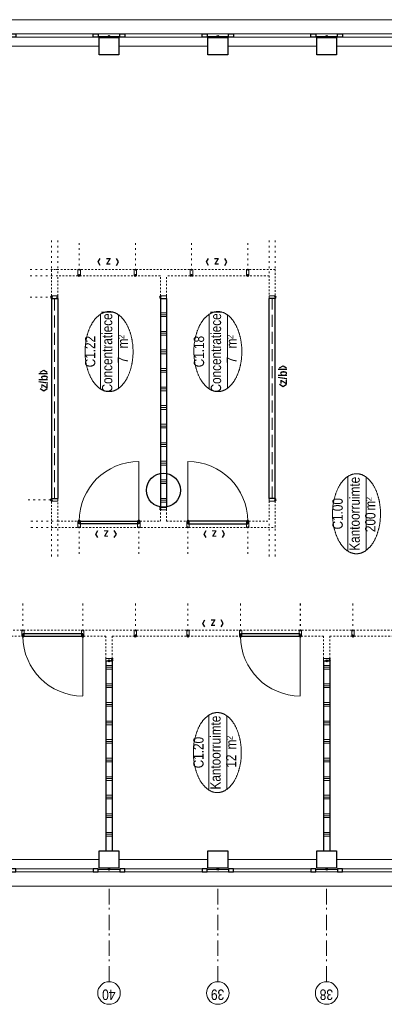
# Model space of a CAD drawing. Header units: millimetres. Extents: x 274596 to 660162, y 141333 to 298920.
# Tile 12 of 165: x 367199 to 373098, y 186494 to 202415. Entities that reach past the tile are written whole.
import ezdxf
from ezdxf.enums import TextEntityAlignment as Align

# ---------------------------------------------------------------- set-up
doc = ezdxf.new("R2010")
doc.units = ezdxf.units.MM
doc.header["$LTSCALE"] = 400
doc.header["$PDMODE"] = 3
doc.header["$PDSIZE"] = 15
for name, pattern in [('STYLE_02', [0.694427, 0.486069, -0.208359]), ('STYLE_05', [0.208282, 0.069427, -0.138855]), ('STYLE_06', [1.041641, 0.625, -0.208282, 0.069427, -0.138931]), ('STYLE_21', [0.138889, 0.069444, -0.069444])]:
    doc.linetypes.add(name, pattern=pattern)
for name, color, linetype, lineweight in [('Binnenkozijnen', 140, 'Continuous', 15), ('Buitenkozijnen', 140, 'Continuous', 15), ('Interieur-deur', 43, 'Continuous', 9), ('Interieur-scheidingswand-horizontaal', 5, 'Continuous', 25), ('Interieur-systeemwand glas', 140, 'STYLE_21', 15), ('Kozijnmerken', 43, 'Continuous', 9), ('Lijn-stramien', 5, 'STYLE_06', 9), ('mat-beton (ihwg)', 5, 'Continuous', 25), ('None', 7, 'Continuous', 9), ('Ruimtenummers', 5, 'Continuous', 25)]:
    doc.layers.add(name, color=color, linetype=linetype, lineweight=lineweight)
doc.styles.add('Arial Narrow', font='ARIALN.TTF', dxfattribs={"height": 222.25})
doc.styles.add('Arial Narrow (bold)', font='ARIALNB.TTF', dxfattribs={"height": 172.861111})
doc.styles.get("Standard").update_dxf_attribs({"font": 'arial.ttf'})

# ---------------------------------------------------------------- blocks, each defined once
blk = doc.blocks.new('*X192')
at = {"layer": 'None', "lineweight": 9}
for p, q in [((-15900, 17650), (-15900, 17750)), ((-15870, 17650), (-15870, 17750)), ((-15840, 17650), (-15840, 17750)), ((-15600, 17650), (-15600, 17750)), ((-15570, 17650), (-15570, 17750)), ((-15540, 17650), (-15540, 17750)), ((-15300, 17650), (-15300, 17750)), ((-15270, 17650), (-15270, 17750)), ((-15240, 17650), (-15240, 17750)), ((-15000, 17650), (-15000, 17750)), ((-14970, 17650), (-14970, 17750)), ((-14940, 17650), (-14940, 17750)), ((-14700, 17650), (-14700, 17750)), ((-14670, 17650), (-14670, 17750)), ((-14640, 17650), (-14640, 17750)), ((-14400, 17650), (-14400, 17750)), ((-14370, 17650), (-14370, 17750)), ((-14340, 17650), (-14340, 17750)), ((-14100, 17650), (-14100, 17750)), ((-14070, 17650), (-14070, 17750)), ((-14040, 17650), (-14040, 17750)), ((-13800, 17650), (-13800, 17750)), ((-13770, 17650), (-13770, 17750)), ((-13740, 17650), (-13740, 17750)), ((-13500, 17650), (-13500, 17750)), ((-13470, 17650), (-13470, 17750)), ((-13440, 17650), (-13440, 17750)), ((-13200, 17650), (-13200, 17750)), ((-13170, 17650), (-13170, 17750)), ((-13140, 17650), (-13140, 17750))]:
    blk.add_line(p, q, dxfattribs=at)
blk = doc.blocks.new('*X193')
at = {"layer": 'None', "lineweight": 9}
for p, q in [((-15900, 21170), (-15900, 21270)), ((-15870, 21170), (-15870, 21270)), ((-15840, 21170), (-15840, 21270)), ((-15600, 21170), (-15600, 21270)), ((-15570, 21170), (-15570, 21270)), ((-15540, 21170), (-15540, 21270)), ((-15300, 21170), (-15300, 21270)), ((-15270, 21170), (-15270, 21270)), ((-15240, 21170), (-15240, 21270)), ((-15000, 21170), (-15000, 21270)), ((-14970, 21170), (-14970, 21270)), ((-14940, 21170), (-14940, 21270)), ((-14700, 21170), (-14700, 21270)), ((-14670, 21170), (-14670, 21270)), ((-14640, 21170), (-14640, 21270)), ((-14400, 21170), (-14400, 21270)), ((-14370, 21170), (-14370, 21270)), ((-14340, 21170), (-14340, 21270)), ((-14100, 21170), (-14100, 21270)), ((-14070, 21170), (-14070, 21270)), ((-14040, 21170), (-14040, 21270)), ((-13800, 21170), (-13800, 21270)), ((-13770, 21170), (-13770, 21270)), ((-13740, 21170), (-13740, 21270)), ((-13500, 21170), (-13500, 21270)), ((-13470, 21170), (-13470, 21270)), ((-13440, 21170), (-13440, 21270)), ((-13200, 21170), (-13200, 21270)), ((-13170, 21170), (-13170, 21270)), ((-13140, 21170), (-13140, 21270))]:
    blk.add_line(p, q, dxfattribs=at)
blk = doc.blocks.new('*U655')
at = {"layer": 'Interieur-systeemwand glas', "lineweight": 15}
for p, q in [((-10909, 22150), (-10909, 18530)), ((-10809, 22050), (-10809, 20390)), ((-10809, 20290), (-10809, 18630))]:
    blk.add_line(p, q, dxfattribs=at)
blk = doc.blocks.new('*U656')
at = {"layer": 'Interieur-scheidingswand-horizontaal', "lineweight": 25}
for p, q in [((-10442, 22150), (-10442, 22050)), ((-7206, 22150), (-10442, 22150)), ((-7206, 22150), (-7206, 22050)), ((-7206, 22050), (-10442, 22050))]:
    blk.add_line(p, q, dxfattribs=at)
at = {"layer": 'Interieur-scheidingswand-horizontaal', "linetype": 'STYLE_02', "lineweight": 9}
blk.add_line((-7206, 22100), (-10442, 22100), dxfattribs=at)
blk = doc.blocks.new('*X657')
at = {"layer": 'None', "lineweight": 9}
for p, q in [((-10500, 20290), (-10500, 20390)), ((-10470, 20290), (-10470, 20390)), ((-10440, 20290), (-10440, 20390)), ((-10200, 20290), (-10200, 20390)), ((-10170, 20290), (-10170, 20390)), ((-10140, 20290), (-10140, 20390)), ((-9900, 20290), (-9900, 20390)), ((-9870, 20290), (-9870, 20390)), ((-9840, 20290), (-9840, 20390)), ((-9600, 20290), (-9600, 20390)), ((-9570, 20290), (-9570, 20390)), ((-9540, 20290), (-9540, 20390)), ((-9300, 20290), (-9300, 20390)), ((-9270, 20290), (-9270, 20390)), ((-9240, 20290), (-9240, 20390)), ((-9000, 20290), (-9000, 20390)), ((-8970, 20290), (-8970, 20390)), ((-8940, 20290), (-8940, 20390)), ((-8700, 20290), (-8700, 20390)), ((-8670, 20290), (-8670, 20390)), ((-8640, 20290), (-8640, 20390)), ((-8400, 20290), (-8400, 20390)), ((-8370, 20290), (-8370, 20390)), ((-8340, 20290), (-8340, 20390)), ((-8100, 20290), (-8100, 20390)), ((-8070, 20290), (-8070, 20390)), ((-8040, 20290), (-8040, 20390)), ((-7800, 20290), (-7800, 20390)), ((-7770, 20290), (-7770, 20390)), ((-7740, 20290), (-7740, 20390)), ((-7500, 20290), (-7500, 20390)), ((-7470, 20290), (-7470, 20390)), ((-7440, 20290), (-7440, 20390))]:
    blk.add_line(p, q, dxfattribs=at)
blk = doc.blocks.new('*U658')
at = {"layer": 'Interieur-scheidingswand-horizontaal', "lineweight": 25}
for p, q in [((-10584, 20390), (-10584, 20290)), ((-7206, 20390), (-10584, 20390)), ((-7206, 20390), (-7206, 20290)), ((-7206, 20290), (-10584, 20290))]:
    blk.add_line(p, q, dxfattribs=at)
at = {"layer": 'Interieur-scheidingswand-horizontaal'}
blk.add_blockref('*X657', (0, 0), dxfattribs=at)
blk = doc.blocks.new('*U659')
at = {"layer": 'Interieur-systeemwand glas', "lineweight": 15}
for p, q in [((-10909, 22150), (-10482, 22150)), ((-10809, 22050), (-10482, 22050))]:
    blk.add_line(p, q, dxfattribs=at)
blk = doc.blocks.new('*U660')
at = {"layer": 'Interieur-systeemwand glas', "lineweight": 15}
for p, q in [((-10809, 20390), (-10559, 20390)), ((-10809, 20290), (-10559, 20290))]:
    blk.add_line(p, q, dxfattribs=at)
blk = doc.blocks.new('*U661')
at = {"layer": 'Interieur-deur', "color": 140, "linetype": 'Continuous', "lineweight": 15}
blk.add_line((-9845, 19943), (-10809, 19943), dxfattribs=at)
at = {"layer": 'Interieur-deur', "color": 92, "linetype": 'Continuous', "lineweight": 25}
blk.add_lwpolyline([(-10809, 18977), (-10809, 19943), (-10849, 19943), (-10849, 18977)], close=True, dxfattribs=at)
at = {"layer": 'Interieur-deur', "color": 140, "linetype": 'Continuous', "lineweight": 15}
blk.add_arc((-10809, 19943), 966, 270, 0, dxfattribs=at)
at = {"layer": 'Interieur-systeemwand glas', "color": 43, "linetype": 'Continuous', "lineweight": 9}
for points in [[(-10809, 19923), (-10809, 19963), (-10909, 19963), (-10909, 19923)], [(-10809, 18957), (-10809, 18997), (-10909, 18997), (-10909, 18957)]]:
    blk.add_lwpolyline(points, close=True, dxfattribs=at)
at = {"layer": 'Lijn-stramien', "color": 8, "linetype": 'STYLE_05', "lineweight": 5}
for p, q in [((-10809, 19943), (-11385, 19943)), ((-10809, 18977), (-11385, 18977))]:
    blk.add_line(p, q, dxfattribs=at)
at = {"layer": 'None', "linetype": 'Continuous', "lineweight": 5}
for p in [(-10809, 19943), (-10809, 18977)]:
    blk.add_point(p, dxfattribs=at)
blk = doc.blocks.new('*U662')
at = {"layer": 'Interieur-systeemwand glas', "lineweight": 15}
for p, q in [((-10482, 18630), (-10809, 18630)), ((-10482, 18530), (-10909, 18530))]:
    blk.add_line(p, q, dxfattribs=at)
blk = doc.blocks.new('*U663')
at = {"layer": 'Interieur-deur', "color": 140, "linetype": 'Continuous', "lineweight": 15}
blk.add_line((-9845, 20737), (-10809, 20737), dxfattribs=at)
at = {"layer": 'Interieur-deur', "color": 92, "linetype": 'Continuous', "lineweight": 25}
blk.add_lwpolyline([(-10809, 21703), (-10809, 20737), (-10849, 20737), (-10849, 21703)], close=True, dxfattribs=at)
at = {"layer": 'Interieur-deur', "color": 140, "linetype": 'Continuous', "lineweight": 15}
blk.add_arc((-10809, 20737), 966, 0, 90, dxfattribs=at)
at = {"layer": 'Interieur-systeemwand glas', "color": 43, "linetype": 'Continuous', "lineweight": 9}
for points in [[(-10809, 21723), (-10809, 21683), (-10909, 21683), (-10909, 21723)], [(-10809, 20757), (-10809, 20717), (-10909, 20717), (-10909, 20757)]]:
    blk.add_lwpolyline(points, close=True, dxfattribs=at)
at = {"layer": 'Lijn-stramien', "color": 8, "linetype": 'STYLE_05', "lineweight": 5}
for p, q in [((-10809, 21703), (-11385, 21703)), ((-10809, 20737), (-11385, 20737))]:
    blk.add_line(p, q, dxfattribs=at)
at = {"layer": 'None', "linetype": 'Continuous', "lineweight": 5}
for p in [(-10809, 21703), (-10809, 20737)]:
    blk.add_point(p, dxfattribs=at)
blk = doc.blocks.new('*U664')
at = {"layer": 'Interieur-systeemwand glas', "color": 43, "linetype": 'Continuous', "lineweight": 9}
blk.add_lwpolyline([(-10584, 20390), (-10584, 20290), (-10624, 20290), (-10624, 20390)], close=True, dxfattribs=at)
at = {"layer": 'Interieur-systeemwand glas', "color": 43, "linetype": 'Continuous', "lineweight": 15}
blk.add_point((-10604, 20390), dxfattribs=at)
blk = doc.blocks.new('*U675')
at = {"layer": 'Interieur-scheidingswand-horizontaal', "lineweight": 25}
for p, q in [((-10442, 18630), (-7206, 18630)), ((-10442, 18530), (-10442, 18630)), ((-7206, 18530), (-7206, 18630)), ((-10442, 18530), (-7206, 18530))]:
    blk.add_line(p, q, dxfattribs=at)
at = {"layer": 'Interieur-scheidingswand-horizontaal', "linetype": 'STYLE_02', "lineweight": 9}
blk.add_line((-10442, 18580), (-7206, 18580), dxfattribs=at)
blk = doc.blocks.new('*U676')
at = {"layer": 'Interieur-systeemwand glas', "lineweight": 15}
for p, q in [((-6739, 18530), (-6739, 22150)), ((-6839, 20390), (-6839, 22050)), ((-6839, 18630), (-6839, 20290))]:
    blk.add_line(p, q, dxfattribs=at)
blk = doc.blocks.new('*U677')
at = {"layer": 'Interieur-systeemwand glas', "lineweight": 15}
for p, q in [((-7166, 22150), (-6739, 22150)), ((-7166, 22050), (-6839, 22050))]:
    blk.add_line(p, q, dxfattribs=at)
blk = doc.blocks.new('*U678')
at = {"layer": 'Interieur-systeemwand glas', "lineweight": 15}
for p, q in [((-7166, 20390), (-6839, 20390)), ((-7166, 20290), (-6839, 20290))]:
    blk.add_line(p, q, dxfattribs=at)
blk = doc.blocks.new('*U679')
at = {"layer": 'Interieur-systeemwand glas', "lineweight": 15}
for p, q in [((-6839, 18630), (-7166, 18630)), ((-6739, 18530), (-7166, 18530))]:
    blk.add_line(p, q, dxfattribs=at)
blk = doc.blocks.new('*U688')
at = {"layer": 'Interieur-systeemwand glas', "color": 43, "linetype": 'Continuous', "lineweight": 9}
blk.add_lwpolyline([(-6839, 21723), (-6839, 21683), (-6739, 21683), (-6739, 21723)], close=True, dxfattribs=at)
at = {"layer": 'None', "linetype": 'Continuous', "lineweight": 5}
blk.add_point((-6839, 21703), dxfattribs=at)
blk = doc.blocks.new('*U689')
at = {"layer": 'Interieur-systeemwand glas', "color": 43, "linetype": 'Continuous', "lineweight": 9}
blk.add_lwpolyline([(-6839, 20814), (-6839, 20774), (-6739, 20774), (-6739, 20814)], close=True, dxfattribs=at)
at = {"layer": 'None', "linetype": 'Continuous', "lineweight": 5}
blk.add_point((-6839, 20794), dxfattribs=at)
blk = doc.blocks.new('*U690')
at = {"layer": 'Interieur-systeemwand glas', "color": 43, "linetype": 'Continuous', "lineweight": 9}
blk.add_lwpolyline([(-6839, 19866), (-6839, 19906), (-6739, 19906), (-6739, 19866)], close=True, dxfattribs=at)
at = {"layer": 'None', "linetype": 'Continuous', "lineweight": 5}
blk.add_point((-6839, 19886), dxfattribs=at)
blk = doc.blocks.new('*U691')
at = {"layer": 'Interieur-systeemwand glas', "color": 43, "linetype": 'Continuous', "lineweight": 9}
blk.add_lwpolyline([(-6839, 18957), (-6839, 18997), (-6739, 18997), (-6739, 18957)], close=True, dxfattribs=at)
at = {"layer": 'None', "linetype": 'Continuous', "lineweight": 5}
blk.add_point((-6839, 18977), dxfattribs=at)
blk = doc.blocks.new('*U692')
at = {"layer": 'Interieur-systeemwand glas', "color": 43, "linetype": 'Continuous', "lineweight": 9}
blk.add_lwpolyline([(-7206, 22150), (-7206, 22050), (-7166, 22050), (-7166, 22150)], close=True, dxfattribs=at)
at = {"layer": 'Interieur-systeemwand glas', "color": 43, "linetype": 'Continuous', "lineweight": 15}
blk.add_point((-7186, 22150), dxfattribs=at)
blk = doc.blocks.new('*U693')
at = {"layer": 'Interieur-systeemwand glas', "color": 43, "linetype": 'Continuous', "lineweight": 9}
blk.add_lwpolyline([(-7206, 20390), (-7206, 20290), (-7166, 20290), (-7166, 20390)], close=True, dxfattribs=at)
at = {"layer": 'Interieur-systeemwand glas', "color": 43, "linetype": 'Continuous', "lineweight": 15}
blk.add_point((-7186, 20390), dxfattribs=at)
blk = doc.blocks.new('*U694')
at = {"layer": 'Interieur-systeemwand glas', "color": 43, "linetype": 'Continuous', "lineweight": 9}
blk.add_lwpolyline([(-7206, 18530), (-7206, 18630), (-7166, 18630), (-7166, 18530)], close=True, dxfattribs=at)
at = {"layer": 'Interieur-systeemwand glas', "color": 43, "linetype": 'Continuous', "lineweight": 15}
blk.add_point((-7186, 18530), dxfattribs=at)
blk = doc.blocks.new('*U713')
at = {"layer": 'Interieur-systeemwand glas', "color": 43, "linetype": 'Continuous', "lineweight": 9}
for points in [[(-10442, 22150), (-10442, 22050), (-10482, 22050), (-10482, 22150)], [(-10442, 18530), (-10442, 18630), (-10482, 18630), (-10482, 18530)]]:
    blk.add_lwpolyline(points, close=True, dxfattribs=at)
at = {"layer": 'Interieur-systeemwand glas', "color": 43, "linetype": 'Continuous', "lineweight": 15}
for p in [(-10462, 22150), (-10462, 18530)]:
    blk.add_point(p, dxfattribs=at)
at = {"layer": 'Lijn-stramien', "color": 8, "linetype": 'STYLE_05', "lineweight": 5}
for p, q in [((-10909, 22483), (-10909, 22145)), ((-10809, 22483), (-10809, 22045)), ((-10462, 22528), (-10462, 22150)), ((-7186, 22050), (-7186, 22523)), ((-6839, 22050), (-6839, 22523)), ((-6739, 22050), (-6739, 22523)), ((-11377, 22150), (-10909, 22150)), ((-6271, 22150), (-6739, 22150)), ((-11377, 22050), (-10809, 22050)), ((-6271, 22050), (-6839, 22050)), ((-6839, 21703), (-6263, 21703)), ((-6839, 20794), (-6263, 20794)), ((-6839, 19886), (-6263, 19886)), ((-6839, 18977), (-6263, 18977)), ((-11377, 18630), (-10809, 18630)), ((-6271, 18630), (-6839, 18630)), ((-11377, 18530), (-10909, 18530)), ((-6271, 18530), (-6739, 18530))]:
    blk.add_line(p, q, dxfattribs=at)
at = {"layer": 'Interieur-scheidingswand-horizontaal'}
for name in ['*U656', '*U658', '*U675']:
    blk.add_blockref(name, (0, 0), dxfattribs=at)
at = {"layer": 'Interieur-systeemwand glas'}
for name in ['*U655', '*U659', '*U677', '*U676', '*U660', '*U678', '*U662', '*U679']:
    blk.add_blockref(name, (0, 0), dxfattribs=at)
at = {"layer": 'Interieur-systeemwand glas', "color": 7}
for name in ['*U663', '*U661']:
    blk.add_blockref(name, (0, 0), dxfattribs=at)
at = {"layer": 'None', "color": 7}
for name in ['*U692', '*U688', '*U689', '*U664', '*U693', '*U690', '*U691', '*U694']:
    blk.add_blockref(name, (0, 0), dxfattribs=at)
blk = doc.blocks.new('Kolom O 550')
at = {"layer": 'mat-beton (ihwg)', "lineweight": 25}
blk.add_circle((0, 0), 275, dxfattribs=at)
blk = doc.blocks.new('Gevelpui best 1410 (2D)')
at = {"layer": 'Buitenkozijnen', "lineweight": 15}
for p, q in [((-260, 0), (-260, -1410)), ((-260, 0), (-210, 0)), ((-210, 0), (-210, -1410)), ((-260, -1410), (-210, -1410))]:
    blk.add_line(p, q, dxfattribs=at)
at = {"layer": 'Buitenkozijnen', "color": 92, "lineweight": 25}
for points in [[(-260, 0), (-210, 0), (-210, -80), (-260, -80)], [(-260, -1330), (-210, -1330), (-210, -1410), (-260, -1410)]]:
    blk.add_lwpolyline(points, close=True, dxfattribs=at)
at = {"layer": 'None', "color": 43, "linetype": 'Continuous', "lineweight": 9}
blk.add_line((-410, 15), (-410, -1425), dxfattribs=at)
blk = doc.blocks.new('Kolom 280x320')
at = {"layer": 'mat-beton (ihwg)', "lineweight": 25}
blk.add_lwpolyline([(-300, 160), (-20, 160), (-20, -160), (-300, -160)], close=True, dxfattribs=at)
at = {"layer": 'None', "color": 92, "linetype": 'Continuous', "lineweight": 5}
blk.add_point((0, 0), dxfattribs=at)
blk = doc.blocks.new('Ruimtenummer UV 50')
at = {"layer": 'Ruimtenummers', "color": 8, "lineweight": 5}
for p, q in [((602, 157), (-602, 157)), ((595, -137), (-595, -137))]:
    blk.add_line(p, q, dxfattribs=at)
blk.add_open_spline([(-323, 354), (-173, 406), (173, 406), (323, 354), (473, 302), (560, 212), (647, 122), (647, 18), (647, -86), (560, -176), (473, -266), (323, -318), (173, -370), (-173, -370), (-323, -318), (-474, -266), (-560, -176), (-647, -86), (-647, 18), (-647, 122), (-560, 212), (-474, 302), (-323, 354)], degree=2, knots=[0, 0, 0, 0.09962, 0.19924, 0.19924, 0.283607, 0.283607, 0.349619, 0.349619, 0.415638, 0.415638, 0.5, 0.5, 0.59962, 0.69924, 0.69924, 0.783607, 0.783607, 0.849619, 0.849619, 0.915638, 0.915638, 1, 1, 1], dxfattribs=at)
at = {"layer": 'Ruimtenummers', "attachment_point": 2, "style": 'Arial Narrow'}
for s, insert, char_height in [(' 2', (220, -133), 96.8), (' m', (104, -122), 165.9)]:
    blk.add_mtext(s, dxfattribs=dict(at, insert=insert, char_height=char_height))
at = {"layer": 'Ruimtenummers', "style": 'Arial Narrow'}
for tag, p in [('Nummer', (0, 407)), ('Naam', (0, 132)), ('Oppervlak', (-138, -122))]:
    blk.add_attdef(tag, text='', height=166, dxfattribs=at).set_placement(p, align=Align.TOP_CENTER)
blk = doc.blocks.new('Kozijnmerk 50')
at = {"layer": 'Kozijnmerken', "color": 92, "linetype": 'Continuous', "lineweight": 25}
for points in [[(-132, 51), (-165, -6), (-132, -62)], [(132, 51), (165, -6), (132, -62)]]:
    blk.add_lwpolyline(points, dxfattribs=at)
at = {"layer": 'None', "color": 43, "style": 'Arial Narrow (bold)'}
blk.add_attdef('merk', text='', height=138, dxfattribs=at).set_placement((0, 0), align=Align.MIDDLE_CENTER)
blk = doc.blocks.new('*U1568')
at = {"layer": 'Interieur-systeemwand glas', "color": 43, "linetype": 'Continuous', "lineweight": 9}
blk.add_lwpolyline([(-12669, 16443), (-12569, 16443), (-12569, 16403), (-12669, 16403)], close=True, dxfattribs=at)
at = {"layer": 'Interieur-systeemwand glas', "color": 43, "linetype": 'Continuous', "lineweight": 15}
for p in [(-12669, 17274), (-12669, 16423)]:
    blk.add_point(p, dxfattribs=at)
at = {"layer": 'Lijn-stramien', "color": 8, "linetype": 'STYLE_05', "lineweight": 5}
for p, q in [((-12669, 17274), (-12093, 17274)), ((-12669, 16423), (-12093, 16423))]:
    blk.add_line(p, q, dxfattribs=at)
blk = doc.blocks.new('*U1570')
at = {"layer": 'Interieur-systeemwand glas', "color": 43, "linetype": 'Continuous', "lineweight": 9}
blk.add_lwpolyline([(-12669, 19963), (-12569, 19963), (-12569, 19923), (-12669, 19923)], close=True, dxfattribs=at)
at = {"layer": 'Interieur-systeemwand glas', "color": 43, "linetype": 'Continuous', "lineweight": 15}
for p in [(-12669, 20794), (-12669, 19943)]:
    blk.add_point(p, dxfattribs=at)
at = {"layer": 'Lijn-stramien', "color": 8, "linetype": 'STYLE_05', "lineweight": 5}
for p, q in [((-12669, 20794), (-12093, 20794)), ((-12669, 19943), (-12093, 19943))]:
    blk.add_line(p, q, dxfattribs=at)
blk = doc.blocks.new('*U1572')
at = {"layer": 'Interieur-systeemwand glas', "color": 43, "linetype": 'Continuous', "lineweight": 9}
for points in [[(-12669, 18145), (-12569, 18145), (-12569, 18105), (-12669, 18105)], [(-13066, 17650), (-13066, 17750), (-13026, 17750), (-13026, 17650)], [(-12669, 17294), (-12569, 17294), (-12569, 17254), (-12669, 17254)]]:
    blk.add_lwpolyline(points, close=True, dxfattribs=at)
at = {"layer": 'Interieur-systeemwand glas', "color": 43, "linetype": 'Continuous', "lineweight": 15}
for p in [(-12669, 18125), (-12669, 18125), (-13046, 17650), (-12669, 17274)]:
    blk.add_point(p, dxfattribs=at)
at = {"layer": 'Lijn-stramien', "color": 8, "linetype": 'STYLE_05', "lineweight": 5}
for p, q in [((-12669, 18125), (-12093, 18125)), ((-12669, 18125), (-12093, 18125)), ((-12669, 17274), (-12093, 17274))]:
    blk.add_line(p, q, dxfattribs=at)
at = {"layer": 'None', "linetype": 'Continuous', "lineweight": 5}
blk.add_point((-13066, 17700), dxfattribs=at)
blk = doc.blocks.new('*U1573')
at = {"layer": 'Interieur-systeemwand glas', "lineweight": 15}
for p, q in [((-13028, 21270), (-12669, 21270)), ((-13028, 21170), (-12669, 21170))]:
    blk.add_line(p, q, dxfattribs=at)
blk = doc.blocks.new('*U1575')
at = {"layer": 'Kozijnmerken', "color": 92, "linetype": 'Continuous', "lineweight": 25}
for points in [[(-12517, 19669), (-12460, 19702), (-12404, 19669)], [(-12517, 19405), (-12460, 19372), (-12404, 19405)]]:
    blk.add_lwpolyline(points, dxfattribs=at)
at = {"layer": 'Kozijnmerken', "color": 0, "flags": 1}
blk.add_attdef('merk', (-12566, 19364), '', height=4.23, dxfattribs=at)
at = {"layer": 'None', "color": 43, "insert": (-12466, 19537), "char_height": 138, "attachment_point": 5, "rotation": 90, "style": 'Arial Narrow (bold)'}
blk.add_mtext('z', dxfattribs=at)
blk = doc.blocks.new('*U1588')
at = {"layer": 'Interieur-systeemwand glas', "color": 43, "linetype": 'Continuous', "lineweight": 9}
for points in [[(-12669, 21665), (-12569, 21665), (-12569, 21625), (-12669, 21625)], [(-13066, 21170), (-13066, 21270), (-13026, 21270), (-13026, 21170)], [(-12669, 20814), (-12569, 20814), (-12569, 20774), (-12669, 20774)]]:
    blk.add_lwpolyline(points, close=True, dxfattribs=at)
at = {"layer": 'Interieur-systeemwand glas', "color": 43, "linetype": 'Continuous', "lineweight": 15}
for p in [(-12669, 21645), (-12669, 21645), (-13046, 21170), (-12669, 20794)]:
    blk.add_point(p, dxfattribs=at)
at = {"layer": 'Lijn-stramien', "color": 8, "linetype": 'STYLE_05', "lineweight": 5}
for p, q in [((-12669, 21645), (-12093, 21645)), ((-12669, 21645), (-12093, 21645)), ((-12669, 20794), (-12093, 20794))]:
    blk.add_line(p, q, dxfattribs=at)
at = {"layer": 'None', "linetype": 'Continuous', "lineweight": 5}
blk.add_point((-13066, 21220), dxfattribs=at)
blk = doc.blocks.new('*U1589')
at = {"layer": 'Interieur-deur', "color": 140, "linetype": 'Continuous', "lineweight": 15}
blk.add_line((-13633, 18126), (-12669, 18126), dxfattribs=at)
at = {"layer": 'Interieur-deur', "color": 92, "linetype": 'Continuous', "lineweight": 25}
blk.add_lwpolyline([(-12669, 19092), (-12669, 18126), (-12629, 18126), (-12629, 19092)], close=True, dxfattribs=at)
at = {"layer": 'Interieur-deur', "color": 140, "linetype": 'Continuous', "lineweight": 15}
blk.add_arc((-12669, 18126), 966, 90, 180, dxfattribs=at)
at = {"layer": 'Interieur-systeemwand glas', "color": 43, "linetype": 'Continuous', "lineweight": 9}
for points in [[(-12669, 19112), (-12669, 19072), (-12569, 19072), (-12569, 19112)], [(-12669, 18146), (-12669, 18106), (-12569, 18106), (-12569, 18146)]]:
    blk.add_lwpolyline(points, close=True, dxfattribs=at)
at = {"layer": 'Lijn-stramien', "color": 8, "linetype": 'STYLE_05', "lineweight": 5}
for p, q in [((-12669, 19092), (-12093, 19092)), ((-12669, 18126), (-12093, 18126))]:
    blk.add_line(p, q, dxfattribs=at)
at = {"layer": 'None', "linetype": 'Continuous', "lineweight": 5}
for p in [(-12669, 19092), (-12669, 18126)]:
    blk.add_point(p, dxfattribs=at)
blk = doc.blocks.new('*U1591')
at = {"layer": 'Interieur-systeemwand glas', "color": 43, "linetype": 'Continuous', "lineweight": 9}
blk.add_lwpolyline([(-12669, 19112), (-12569, 19112), (-12569, 19072), (-12669, 19072)], close=True, dxfattribs=at)
at = {"layer": 'Interieur-systeemwand glas', "color": 43, "linetype": 'Continuous', "lineweight": 15}
for p in [(-12669, 19943), (-12669, 19092)]:
    blk.add_point(p, dxfattribs=at)
at = {"layer": 'Lijn-stramien', "color": 8, "linetype": 'STYLE_05', "lineweight": 5}
for p, q in [((-12669, 19943), (-12093, 19943)), ((-12669, 19092), (-12093, 19092))]:
    blk.add_line(p, q, dxfattribs=at)
blk = doc.blocks.new('*U1594')
at = {"layer": 'Interieur-deur', "color": 140, "linetype": 'Continuous', "lineweight": 15}
blk.add_line((-13633, 21646), (-12669, 21646), dxfattribs=at)
at = {"layer": 'Interieur-deur', "color": 92, "linetype": 'Continuous', "lineweight": 25}
blk.add_lwpolyline([(-12669, 22612), (-12669, 21646), (-12629, 21646), (-12629, 22612)], close=True, dxfattribs=at)
at = {"layer": 'Interieur-deur', "color": 140, "linetype": 'Continuous', "lineweight": 15}
blk.add_arc((-12669, 21646), 966, 90, 180, dxfattribs=at)
at = {"layer": 'Interieur-systeemwand glas', "color": 43, "linetype": 'Continuous', "lineweight": 9}
for points in [[(-12669, 22632), (-12669, 22592), (-12569, 22592), (-12569, 22632)], [(-12669, 21666), (-12669, 21626), (-12569, 21626), (-12569, 21666)]]:
    blk.add_lwpolyline(points, close=True, dxfattribs=at)
at = {"layer": 'Lijn-stramien', "color": 8, "linetype": 'STYLE_05', "lineweight": 5}
for p, q in [((-12669, 22612), (-12093, 22612)), ((-12669, 21646), (-12093, 21646))]:
    blk.add_line(p, q, dxfattribs=at)
at = {"layer": 'None', "linetype": 'Continuous', "lineweight": 5}
for p in [(-12669, 22612), (-12669, 21646)]:
    blk.add_point(p, dxfattribs=at)
blk = doc.blocks.new('*U1598')
at = {"layer": 'Interieur-systeemwand glas', "color": 43, "linetype": 'Continuous', "lineweight": 9}
blk.add_lwpolyline([(-12669, 22632), (-12569, 22632), (-12569, 22592), (-12669, 22592)], close=True, dxfattribs=at)
at = {"layer": 'Interieur-systeemwand glas', "color": 43, "linetype": 'Continuous', "lineweight": 15}
for p in [(-12669, 23463), (-12669, 22612)]:
    blk.add_point(p, dxfattribs=at)
at = {"layer": 'Lijn-stramien', "color": 8, "linetype": 'STYLE_05', "lineweight": 5}
for p, q in [((-12669, 23463), (-12093, 23463)), ((-12669, 22612), (-12093, 22612))]:
    blk.add_line(p, q, dxfattribs=at)
blk = doc.blocks.new('*U1623')
at = {"layer": 'Interieur-scheidingswand-horizontaal', "color": 7}
for name in ['*U1598', '*U1594', '*U1570', '*U1591', '*U1589', '*U1568']:
    blk.add_blockref(name, (0, 0), dxfattribs=at)
at = {"layer": 'Interieur-systeemwand glas'}
blk.add_blockref('*U1573', (0, 0), dxfattribs=at)
at = {"layer": 'Kozijnmerken', "color": 7}
blk.add_blockref('*U1575', (0, 0), dxfattribs=at)
at = {"layer": 'None', "color": 7}
for name in ['*U1588', '*U1572']:
    blk.add_blockref(name, (0, 0), dxfattribs=at)

msp = doc.modelspace()

# ---------------------------------------------------------------- linework, layer by layer
at = {"layer": 'Buitenkozijnen', "color": 43, "lineweight": 9, "flags": 128}
for points in [[(357489.41069, 202395.42983), (357489.41069, 202415.42983), (381184.41069, 202415.42983), (381184.41069, 202395.42983)], [(361009.41069, 188635.38919), (361009.41069, 188405.42983), (380789.41069, 188405.42983), (380789.41069, 188425.42983)]]:
    msp.add_lwpolyline(points, dxfattribs=at)
at = {"layer": 'Buitenkozijnen', "lineweight": 15}
for points in [[(368469.41069, 202145.42983), (368469.41069, 202185.47046), (368819.41069, 202185.47046), (368819.41069, 202145.42983)], [(370229.41069, 202145.42983), (370229.41069, 202185.47046), (370579.41069, 202185.47046), (370579.41069, 202145.42983)], [(371989.41069, 202145.42983), (371989.41069, 202185.47046), (372339.41069, 202185.47046), (372339.41069, 202145.42983)], [(368469.41069, 188635.38919), (368469.41069, 188675.42983), (368819.41069, 188675.42983), (368819.41069, 188635.38919)], [(370229.41069, 188635.38919), (370229.41069, 188675.42983), (370579.41069, 188675.42983), (370579.41069, 188635.38919)], [(371989.41069, 188635.38919), (371989.41069, 188675.42983), (372339.41069, 188675.42983), (372339.41069, 188635.38919)]]:
    msp.add_lwpolyline(points, close=True, dxfattribs=at)
at = {"layer": 'Interieur-scheidingswand-horizontaal', "lineweight": 25}
for p, q in [((368594.41069, 192049.42983), (368594.41069, 188975.42983)), ((368594.41069, 192049.42983), (368694.41069, 192049.42983)), ((368694.41069, 192049.42983), (368694.41069, 188975.42983)), ((372114.41069, 192049.42983), (372114.41069, 188975.42983)), ((372114.41069, 192049.42983), (372214.41069, 192049.42983)), ((372214.41069, 192049.42983), (372214.41069, 188975.42983)), ((368594.41069, 188975.42983), (368694.41069, 188975.42983)), ((372114.41069, 188975.42983), (372214.41069, 188975.42983))]:
    msp.add_line(p, q, dxfattribs=at)
at = {"layer": 'Interieur-systeemwand glas', "lineweight": 15}
for p, q in [((375734.41069, 192545.42983), (357364.41069, 192545.42983)), ((368594.41069, 192445.42983), (365174.41069, 192445.42983)), ((372114.41069, 192445.42983), (368694.41069, 192445.42983)), ((372114.41069, 192086.42983), (372114.41069, 192445.42983)), ((375634.41069, 192445.42983), (372214.41069, 192445.42983)), ((372214.41069, 192086.42983), (372214.41069, 192445.42983))]:
    msp.add_line(p, q, dxfattribs=at)
at = {"layer": 'None', "color": 7, "linetype": 'STYLE_06', "lineweight": 9}
for p, q in [((368644.41069, 186859.2531), (368644.41069, 188359.2531)), ((370404.41069, 186859.2531), (370404.41069, 188359.2531)), ((372164.41069, 186859.2531), (372164.41069, 188359.2531))]:
    msp.add_line(p, q, dxfattribs=at)
at = {"layer": 'None', "color": 43, "linetype": 'Continuous', "lineweight": 9}
for centre in [(368644.41069, 186676.64668), (370404.41069, 186676.64668), (372164.41069, 186676.64668)]:
    msp.add_circle(centre, 182.60642, dxfattribs=at)

# ---------------------------------------------------------------- block references
at = {"layer": 'Binnenkozijnen', "color": 7, "rotation": 90}
msp.add_blockref('*U713', (389864.41069, 205114.37046), dxfattribs=at)
at = {"layer": 'Buitenkozijnen', "color": 7, "rotation": 90}
for p in [(367059.41069, 202395.42983), (368819.41069, 202395.42983), (370579.41069, 202395.42983), (372339.41069, 202395.42983)]:
    msp.add_blockref('Gevelpui best 1410 (2D)', p, dxfattribs=at)
at = {"layer": 'Buitenkozijnen', "color": 7, "xscale": -1, "rotation": 90}
for p in [(367059.41069, 188425.42983), (368819.41069, 188425.42983), (370579.41069, 188425.42983), (372339.41069, 188425.42983)]:
    msp.add_blockref('Gevelpui best 1410 (2D)', p, dxfattribs=at)
at = {"layer": 'Interieur-scheidingswand-horizontaal', "rotation": 90}
for name in ['*X193', '*X192']:
    msp.add_blockref(name, (389864.41069, 205114.37046), dxfattribs=at)
at = {"layer": 'Kozijnmerken', "color": 7}
for p, rotation, values in [((368634.26805, 198492.24233), 180, {'merk': 'z'}), ((370384.26805, 198492.24233), 180, {'merk': 'z'}), ((371452.76072, 196651.42983), 90, {'merk': 'z/bl'}), ((367583.9891, 196581.42983), 90, {'merk': 'z/bl'}), ((368597.66985, 194091.27964), 180, {'merk': 'z'}), ((370347.66985, 194091.27964), 180, {'merk': 'z'})]:
    msp.add_blockref('Kozijnmerk 50', p, dxfattribs=dict(at, rotation=rotation)).add_auto_attribs(values)
at = {"layer": 'mat-beton (ihwg)', "color": 7}
for name, p, rotation in [('Kolom 280x320', (368644.41069, 202145.42983), 90), ('Kolom 280x320', (370404.41069, 202145.42983), 90), ('Kolom 280x320', (372164.41069, 202145.42983), 90), ('Kolom O 550', (369524.41069, 194805.42983), 90), ('Kolom 280x320', (368644.41069, 188675.42983), 270), ('Kolom 280x320', (370404.41069, 188675.42983), 270), ('Kolom 280x320', (372164.41069, 188675.42983), 270)]:
    msp.add_blockref(name, p, dxfattribs=dict(at, rotation=rotation))
at = {"layer": 'None', "color": 7, "rotation": 90}
msp.add_blockref('*U1623', (389864.41069, 205114.37046), dxfattribs=at)
at = {"layer": 'Ruimtenummers', "rotation": 90}
for p, values in [((368662.87437, 197048.6525), {'Nummer': 'C1.22', 'Naam': 'Concentratiecel', 'Oppervlak': '7'}), ((370422.87437, 197048.6525), {'Nummer': 'C1.18', 'Naam': 'Concentratiecel', 'Oppervlak': '7'}), ((372665.79418, 194426.32768), {'Nummer': 'C1.00', 'Naam': 'Kantoorruimte', 'Oppervlak': '200'}), ((370414.41069, 190564.37046), {'Nummer': 'C1.20', 'Naam': 'Kantoorruimte', 'Oppervlak': '12'})]:
    msp.add_blockref('Ruimtenummer UV 50', p, dxfattribs=at).add_auto_attribs(values)

# ---------------------------------------------------------------- texts
at = {"layer": 'None', "color": 8, "char_height": 169.333333, "attachment_point": 1, "rotation": 180, "style": 'Arial Narrow'}
for s, insert in [('40', (368748.413, 186563.8891)), ('39', (370508.413, 186563.8891)), ('38', (372268.413, 186563.8891))]:
    msp.add_mtext(s, dxfattribs=dict(at, insert=insert))

doc.saveas('drawing.dxf')
